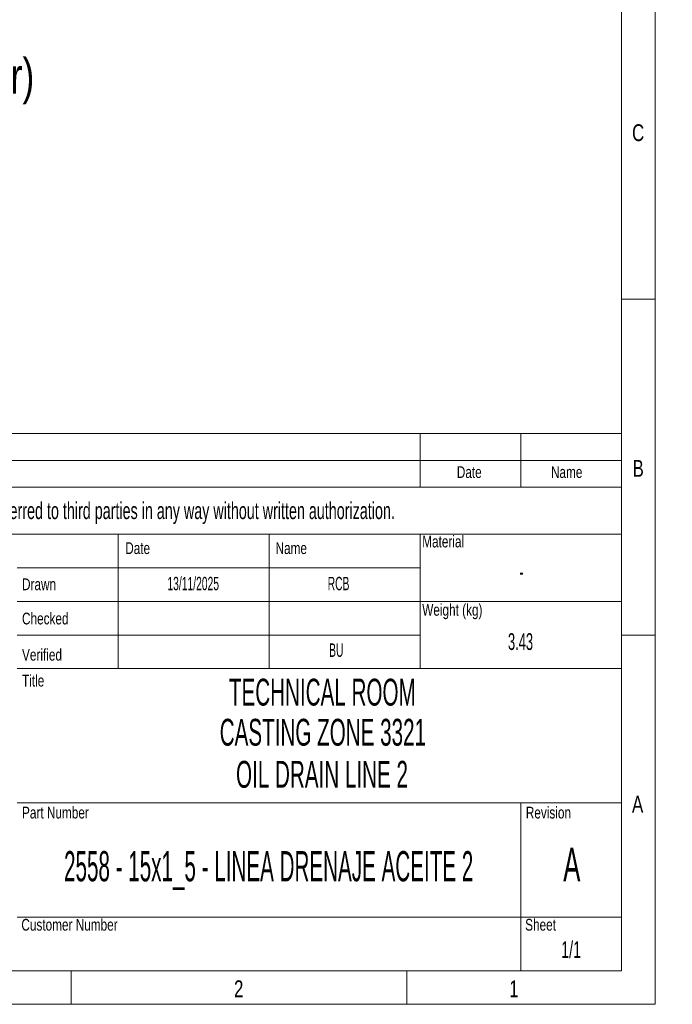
# Model space of a CAD drawing. Header units: millimetres. Extents: x 15 to 592, y 5 to 415.
# Tile 11 of 12: x 494 to 592, y 5 to 152. Entities that reach past the tile are written whole.
import ezdxf

# ---------------------------------------------------------------- set-up
doc = ezdxf.new("R2010")
doc.units = ezdxf.units.MM
doc.layers.add('COTAS', color=166, linetype='Continuous')
doc.layers.add('SLD-0', color=179, linetype='Continuous')
doc.styles.add('SLDTEXTSTYLE0', font='TXT', dxfattribs={"width": 0.75})
doc.styles.add('SLDTEXTSTYLE1', font='TXT', dxfattribs={"width": 0.574367})
doc.styles.add('SLDTEXTSTYLE2', font='TXT', dxfattribs={"width": 0.638186})
doc.styles.add('SLDTEXTSTYLE3', font='TXT', dxfattribs={"width": 0.510549})

msp = doc.modelspace()

# ---------------------------------------------------------------- linework, layer by layer
at = {"color": 7, "linetype": 'Continuous', "lineweight": 18}
for p, q in [((589, 415), (589, 5)), ((584, 410), (584, 10)), ((584, 110), (589, 110)), ((404, 90), (584, 90)), ((554, 90), (554, 82)), ((569, 90), (569, 82)), ((584, 90), (584, 10)), ((404, 86), (584, 86)), ((404, 82), (584, 82)), ((404, 75), (584, 75)), ((509, 75), (509, 55)), ((531.5, 75), (531.5, 55)), ((554, 75), (554, 70)), ((554, 70), (494, 70)), ((554, 70), (554, 65)), ((554, 65), (494, 65)), ((554, 65), (554, 60)), ((554, 65), (584, 65)), ((554, 60), (494, 60)), ((554, 60), (554, 55)), ((584, 60), (589, 60)), ((494, 55), (509, 55)), ((509, 55), (531.5, 55)), ((531.5, 55), (554, 55)), ((554, 55), (584, 55)), ((494, 35), (584, 35)), ((569, 35), (569, 10)), ((494, 18), (584, 18)), ((584, 10), (20, 10)), ((404, 10), (584, 10)), ((502, 10), (502, 5)), ((552, 10), (552, 5)), ((589, 5), (15, 5))]:
    msp.add_line(p, q, dxfattribs=at)

# ---------------------------------------------------------------- texts
at = {"color": 7, "linetype": 'Continuous', "lineweight": 0}
for s, insert, char_height, attachment_point, style in [('C', (586.4739583, 136.0626692), 2.5, 2, 'SLDTEXTSTYLE0'), ('Date', (561.3205775, 85.1363108), 1.75, 2, 'SLDTEXTSTYLE0'), ('Name', (575.8328116, 85.1363108), 1.75, 2, 'SLDTEXTSTYLE0'), ('B', (586.4809028, 86.0626692), 2.5, 2, 'SLDTEXTSTYLE0'), ('Material', (554.3101745, 74.7964877), 1.75, 1, 'SLDTEXTSTYLE0'), ('Date', (510.0703521, 73.8116089), 1.75, 1, 'SLDTEXTSTYLE0'), ('Name', (532.465562, 73.8116089), 1.75, 1, 'SLDTEXTSTYLE0'), ('Drawn', (494.7000349, 68.4242942), 1.75, 1, 'SLDTEXTSTYLE0'), ('Weight (kg)', (554.3101745, 64.6233374), 1.75, 1, 'SLDTEXTSTYLE0'), ('Checked', (494.7000349, 63.3274444), 1.75, 1, 'SLDTEXTSTYLE0'), ('Verified', (494.7000349, 57.9358204), 1.75, 1, 'SLDTEXTSTYLE0'), ('Title', (494.7000349, 54.0741874), 1.75, 1, 'SLDTEXTSTYLE0'), ('A', (586.4001737, 36.0626692), 2.5, 2, 'SLDTEXTSTYLE0'), ('Part Number', (494.7000349, 34.4246145), 1.75, 1, 'SLDTEXTSTYLE0'), ('Revision', (569.7440174, 34.4246145), 1.75, 1, 'SLDTEXTSTYLE0'), ('2558 - 15x1_5 - LINEA DRENAJE ACEITE 2', (531.4373705, 27.8184317), 4.5, 2, 'SLDTEXTSTYLE3'), ('Customer Number', (494.6025978, 17.7240786), 1.75, 1, 'SLDTEXTSTYLE0'), ('Sheet', (569.6465803, 17.7240786), 1.75, 1, 'SLDTEXTSTYLE0'), ('2', (526.9748264, 8.5626692), 2.5, 2, 'SLDTEXTSTYLE0'), ('1', (567.9748264, 8.5626692), 2.5, 2, 'SLDTEXTSTYLE0')]:
    msp.add_mtext(s, dxfattribs=dict(at, insert=insert, char_height=char_height, attachment_point=attachment_point, style=style))
at = {"layer": 'COTAS', "insert": (416.2972028, 145.9132262), "char_height": 5.291666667, "attachment_point": 1, "style": 'SLDTEXTSTYLE0'}
msp.add_mtext('QTY: 4 units (one for each Melter)', dxfattribs=at)
at = {"layer": 'SLD-0', "color": 7, "attachment_point": 2}
for s, insert, char_height, style in [('This drawing is property of INSERTEC. Must not be copied or transferred to third parties in any way without written authorization.', (489.5245157, 79.767368), 2.5, 'SLDTEXTSTYLE2'), ('-', (569.0912509, 70.6716297), 2.5, 'SLDTEXTSTYLE1'), ('13/11/2025', (520.1993878, 68.662944), 2, 'SLDTEXTSTYLE1'), ('RCB', (541.8529495, 68.662944), 2, 'SLDTEXTSTYLE1'), ('3.43', (568.9546501, 60.2674258), 2.5, 'SLDTEXTSTYLE1'), ('BU', (541.515726, 58.748787), 2, 'SLDTEXTSTYLE1'), ('TECHNICAL ROOM', (539.4300811, 53.4891852), 4, 'SLDTEXTSTYLE1'), ('CASTING ZONE 3321', (539.511408, 47.514733), 4, 'SLDTEXTSTYLE1'), ('OIL DRAIN LINE 2', (539.3849776, 41.252747), 4, 'SLDTEXTSTYLE1'), ('A', (576.5948076, 28.3046323), 5, 'SLDTEXTSTYLE1'), ('1/1', (576.4951519, 14.4020512), 2.5, 'SLDTEXTSTYLE2')]:
    msp.add_mtext(s, dxfattribs=dict(at, insert=insert, char_height=char_height, style=style))

doc.saveas('drawing.dxf')
